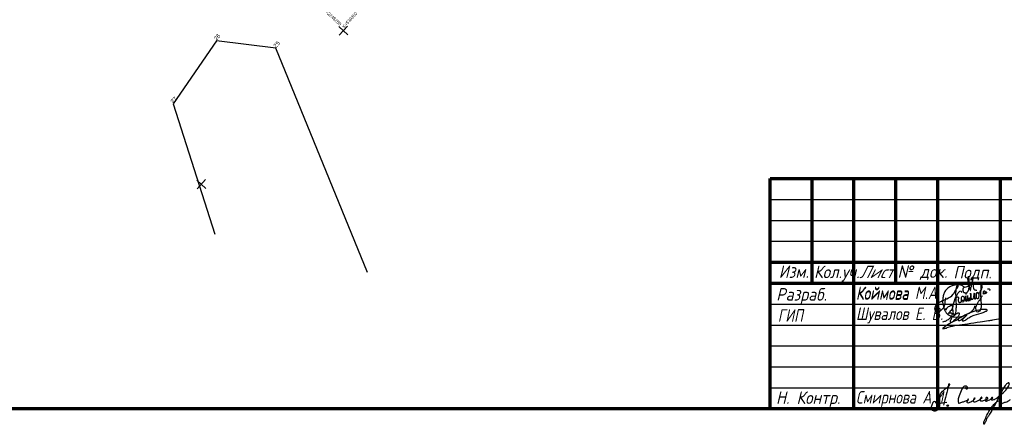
# Model space of a CAD drawing. Header units: millimetres. Extents: x -10 to 1169, y 1 to 1686.
# Tile 112 of 224: x 791 to 1027, y 351 to 448. Entities that reach past the tile are written whole.
import ezdxf

# ---------------------------------------------------------------- set-up
doc = ezdxf.new("R2010")
doc.units = ezdxf.units.MM
for name, color, linetype in [('COORDS', 7, 'Continuous'), ('Листы', 7, 'Continuous'), ('УЧАСТКИ', 7, 'Continuous')]:
    doc.layers.add(name, color=color, linetype=linetype)
doc.layers.add('ЭЛЕКТРИКА', color=1, linetype='Continuous', lineweight=40, plot=False)
doc.styles.get("Standard").update_dxf_attribs({"font": 'arial.ttf'})
doc.styles.add('ГОСТ', font='isocpeui.ttf', dxfattribs={"height": 1.25})

# ---------------------------------------------------------------- blocks, each defined once
blk = doc.blocks.new('A$C14F24BE0')
at = {"lineweight": 30, "true_color": 0x0718b0}
blk.add_hatch(color=164, dxfattribs=at).paths.add_polyline_path([(2.59, -4.28, 1), (2.22, -4.28, 1)])
at = {"color": 164, "lineweight": 30, "true_color": 0x0718b0}
blk.add_line((0.23, -3.77), (2.15, -3.46), dxfattribs=at)
blk.add_circle((2.41, -4.28), 0.188, dxfattribs=at)
for points, knots in [([(-0.49, -3.72), (-0.4, -3.67), (-0.51, -3.26), (-1.23, -3.39), (-1.36, -4.15), (-1.69, -4.88), (-1.23, -5.5), (-0.44, -5.64), (0.2, -5.09), (0.57, -4.33), (0.54, -3.38), (0.5, -2.43), (0.63, -1.37), (1.37, -0.6), (2.2, 0.02), (2.73, 0.41), (2.92, 0.9), (2.57, 0.9), (2.59, 0.63), (2.47, 0.2), (2.22, -1.02), (1.82, -2.53), (1.51, -3.77), (1.4, -4.2)], [0, 0, 0, 0, 0.31279, 0.75166, 1.67129, 2.412495, 2.97956, 3.712448, 4.564632, 5.298338, 6.207276, 7.322922, 8.192226, 9.305227, 10.401145, 11.26622, 11.411446, 11.655096, 11.818609, 12.118108, 13.018743, 15.498507, 16.84405, 16.84405, 16.84405, 16.84405]), ([(6.77, 0.11), (6.76, 0.07), (6.73, -0.05), (6.74, -0.26), (6.95, -0.27), (7.15, -0.16), (7.12, 0.17), (6.85, 0.42), (6.2, 0.43), (5.61, -0.6), (5.24, -1.66), (4.83, -2.72), (4.92, -3.26), (4.94, -3.78), (5.56, -3.51), (6.12, -3.4), (6.78, -3.01), (7.25, -2.99), (7.43, -2.78), (7.27, -2.69), (7.14, -2.97), (7.03, -3.16), (6.94, -3.44), (7.19, -3.67), (7.69, -3.49), (8.14, -3.24), (8.59, -3), (8.8, -2.75), (8.98, -2.54), (8.76, -2.33), (8.62, -2.69), (8.51, -2.93), (8.48, -3.28), (8.82, -3.47), (9.28, -3.21), (9.87, -2.98), (10.27, -2.66), (10.67, -2.44), (10.51, -2.17), (10.3, -2.43), (10.18, -2.64), (10.03, -3.05), (10.56, -3.26), (11.12, -2.88), (11.7, -2.84), (12.08, -2.51), (11.85, -2.28), (11.43, -2.32), (11.57, -2.76), (11.34, -3.01), (11.54, -3.26), (11.93, -3), (12.42, -2.95), (12.75, -2.65), (13.32, -2.45), (12.88, -2.21), (12.76, -2.54), (12.68, -2.85), (13.05, -2.97), (13.47, -2.83), (14.22, -2.43), (15.07, -1.68), (16.11, -0.82), (16.75, 0.01), (17.11, 0.62), (17.14, 0.97), (16.98, 1.19), (16.59, 1.05), (16.17, 0.62), (15.66, -0.17), (15.12, -1.23), (14.28, -2.85), (13.34, -4.76), (12.36, -6.43), (11.67, -7.42), (11.47, -8.1), (11.25, -8.39), (11.12, -8.81), (10.9, -8.35), (11.33, -7.66), (11.76, -6.37), (12.54, -5.08), (13.32, -4.13), (13.8, -3.57), (14.22, -3.31), (14.52, -3.13), (14.9, -3.14), (14.87, -3.51), (14.86, -3.73), (14.92, -4.17), (15.59, -3.55), (16.14, -3.46), (16.83, -3.22), (17.2, -2.96), (17.39, -2.82)], [0, 0, 0, 0, 0.153221, 0.357613, 0.493352, 0.692414, 0.989555, 1.291204, 1.742475, 2.730709, 4.388355, 5.38085, 5.890004, 6.210585, 6.551316, 7.411083, 8.194482, 8.718166, 8.790248, 8.89267, 9.06287, 9.519825, 9.702443, 9.829766, 10.435215, 11.015499, 11.49759, 11.887822, 12.060708, 12.208429, 12.520036, 12.814383, 13.166868, 13.362181, 13.847388, 14.598378, 15.26698, 15.529718, 15.699557, 15.900859, 16.243469, 16.632814, 16.858518, 17.69493, 18.466617, 18.679008, 18.929614, 19.198499, 19.673231, 19.908465, 20.088794, 20.397375, 21.067588, 21.542627, 21.930537, 22.170782, 22.471297, 22.757892, 23.004436, 23.42, 24.091694, 25.523516, 26.827085, 28.102709, 28.675735, 28.89724, 29.125716, 29.34922, 29.98644, 30.948008, 32.136516, 33.563641, 36.408284, 38.532782, 39.355909, 40.072242, 40.473339, 40.729918, 40.841553, 41.667047, 43.020408, 44.981349, 46.112506, 46.72121, 47.181361, 47.566749, 47.800475, 48.112253, 48.4229, 48.579857, 49.244021, 49.968175, 50.605834, 51.320527, 51.320527, 51.320527, 51.320527]), ([(18.13, -2.16), (18.35, -2.03), (18.77, -1.77), (19.66, -1.46), (20.3, -1.14), (20.76, -1.14)], [0, 0, 0, 0, 0.757468, 1.46659, 2.831229, 2.831229, 2.831229, 2.831229])]:
    blk.add_open_spline(points, degree=3, knots=knots, dxfattribs=at)
blk = doc.blocks.new('A$C6218632A')
at = {"layer": 'ЭЛЕКТРИКА', "color": 0, "linetype": 'ByBlock', "lineweight": -2}
for points, knots in [([(6.36, 3.64), (6.34, 3.61), (6.28, 3.54), (6.16, 3.41), (6.14, 3.21), (6.16, 3.02), (6.19, 2.84), (6.24, 2.65), (6.37, 2.43), (6.71, 2.39), (7.05, 2.4), (7.35, 2.66), (7.5, 2.98), (7.6, 3.33), (7.64, 3.67), (7.53, 4.01), (7.52, 4.42), (7.42, 4.86), (7.43, 5.36), (7.26, 5.84), (7.5, 6.11), (7.44, 6.63), (7.64, 4.98), (7.6, 4.73), (7.91, 2.4), (8.05, 3.51), (8.26, 3.99), (8.4, 4.82), (8.52, 5.24), (8.71, 6.31), (8.16, 5.75), (8.51, 4.78), (8.64, 3.91), (8.69, 3.09), (9.18, 3.04), (9.46, 3.01)], [0, 0, 0, 0, 0.118708, 0.283153, 0.508507, 0.683718, 0.861871, 1.055389, 1.281684, 1.56958, 1.999735, 2.263254, 2.727804, 3.03837, 3.345159, 3.748428, 4.084118, 4.590028, 5.05489, 5.630673, 5.896078, 6.1185, 6.753042, 8.372403, 9.622969, 10.077373, 10.810653, 11.454077, 12.34475, 12.956405, 13.008846, 14.522349, 15.372925, 15.922063, 16.654094, 16.654094, 16.654094, 16.654094]), ([(2.03, 1.19), (1.96, 0.79), (1.79, -0.15), (1.58, -1.6), (-0.41, -2.66), (-0.69, -0.61), (0.77, 0.34), (2.4, 0.98), (3.94, 1.79), (4.45, 3.16), (5.1, 3.81), (4.95, 5.05), (4.52, 3.61), (4.41, 2.82), (4.43, 1.47), (4.48, 0.22), (4.56, -0.86), (4.46, -1.72), (4.48, -2.22), (4.21, -3.13), (3.84, -2.45), (3.84, -2.02), (3.7, -1.52), (3.72, -1.12), (3.75, -0.73), (3.85, -0.37), (4.03, 0.02), (4.13, 0.57), (4.43, 1.21), (4.73, 1.96), (5.09, 2.46), (5.66, 3.08), (5.82, 2.66), (5.9, 2.46)], [0, 0, 0, 0, 1.216621, 2.86, 4.494114, 5.503199, 7.547548, 9.093933, 10.97122, 12.45814, 13.183829, 13.892107, 14.667871, 15.870181, 16.997792, 18.479138, 19.702196, 20.248434, 20.972138, 21.575858, 21.938568, 22.632065, 23.04127, 23.45184, 23.813692, 24.214111, 24.564576, 25.103265, 25.878183, 26.701555, 27.423218, 27.986195, 28.483433, 28.483433, 28.483433, 28.483433]), ([(8.16, 4.33), (8, 4.25), (7.65, 4.05), (7.15, 3.91), (6.71, 3.58), (6.42, 3.82), (6.21, 3.94), (6.02, 4.08), (5.8, 4.17), (5.49, 4.3), (5.08, 4.34), (4.41, 4.28), (3.53, 4.09), (2.59, 3.54), (1.83, 2.81), (1.47, 1.87), (1.34, 1), (1.26, 0.15), (1.42, -0.55), (1.57, -1.22), (1.78, -1.85), (2.15, -2.39), (2.78, -2.99), (3.86, -3.41), (5.13, -3.47), (6.45, -3.13), (7.63, -2.51), (8.77, -1.75), (8.97, -0.99), (9.04, -0.7)], [0, 0, 0, 0, 0.550224, 1.191183, 1.622114, 1.939836, 2.19685, 2.348396, 2.641954, 2.905273, 3.358709, 3.86517, 4.910957, 6.036244, 7.099431, 7.97607, 9.014585, 9.751213, 10.50375, 11.158115, 11.811474, 12.458613, 13.119138, 14.38981, 15.828036, 16.881878, 18.42347, 19.87406, 20.731176, 20.731176, 20.731176, 20.731176]), ([(6.92, 1.97), (6.93, 2), (6.94, 2.08), (6.94, 2.18), (6.94, 2.3), (7.02, 2.37), (7.08, 2.35), (7.1, 2.34)], [0, 0, 0, 0, 0.0785862, 0.242986, 0.3060295, 0.4223142, 0.4868299, 0.4868299, 0.4868299, 0.4868299]), ([(7.71, 0.86), (7.75, 0.84), (7.82, 0.79), (7.83, 0.91), (7.84, 0.98), (7.79, 1.05), (7.74, 1.12), (7.63, 1.12), (7.56, 1.01), (7.58, 0.9), (7.55, 0.74), (7.65, 0.64), (7.76, 0.57), (7.89, 0.55), (7.97, 0.68), (8.04, 0.8), (8.07, 0.93), (8.06, 1.12), (8.07, 1.31), (8.05, 1.55), (8.06, 1.74), (8.02, 1.97), (7.98, 2.64), (8.05, 1.82), (8.05, 1.56), (8.06, 1.4), (8.06, 1.25), (8.09, 1.08), (8.16, 0.96), (8.24, 0.87), (8.41, 0.73), (8.66, 1.02), (8.74, 1.31), (8.81, 1.66), (8.83, 1.91), (8.8, 2.49), (8.83, 2.13), (8.81, 1.94), (8.82, 1.71), (8.84, 1.49), (8.84, 1.3), (8.88, 1.14), (8.89, 0.94), (9.05, 0.95), (9.22, 0.91), (9.34, 1.26), (9.3, 1.56), (9.33, 1.91), (9.25, 2.22), (9.53, 2.52), (9.74, 2.42), (9.86, 2.22), (9.84, 2.55), (9.43, 2.47), (9.3, 2.21), (9.32, 1.94), (9.31, 1.64), (9.29, 1.34), (9.45, 1.13), (9.65, 0.94), (9.89, 1.1), (9.96, 1.27), (10, 1.46), (10.05, 1.69), (10.02, 1.94), (9.99, 2.1), (9.95, 2.24), (9.86, 2.28), (9.77, 2.42), (9.75, 2.27), (9.82, 2.18), (9.96, 2.21), (10.05, 2.3), (10.2, 2.36), (10.24, 2.54), (10.34, 2.72), (10.37, 2.88), (10.43, 3.06), (10.55, 3.18), (10.7, 3.38), (10.77, 3.68), (10.91, 4.06), (10.44, 4.38), (10.43, 4.01), (10.4, 3.75), (10.44, 3.42), (10.44, 3.11), (10.39, 2.78), (10.41, 2.45), (10.36, 2.08), (10.35, 1.73), (10.41, 1.41), (10.41, 1.11), (10.43, 0.84), (10.45, 0.53), (10.47, 0.23), (10.52, -0.13), (10.53, -0.51), (10.52, -0.91), (10.46, -1.33), (10.3, -1.78), (10.03, -2.24), (9.44, -2.27), (9.31, -1.82), (9.26, -1.45), (9.27, -1.03), (9.39, -0.66), (9.55, -0.32), (9.7, 0), (9.87, 0.29), (10.08, 0.54), (10.35, 0.81), (10.53, 1.27), (10.74, 1.57), (10.86, 1.75)], [0, 0, 0, 0, 0.112047, 0.194924, 0.263254, 0.34956, 0.411074, 0.535381, 0.597512, 0.765688, 0.877502, 1.055198, 1.133063, 1.267261, 1.4052, 1.531064, 1.692114, 1.797318, 2.100324, 2.273725, 2.508879, 2.64738, 3.054804, 3.701914, 3.811019, 3.915461, 4.151835, 4.284388, 4.419739, 4.551836, 4.650087, 5.054369, 5.312583, 5.645619, 6.017608, 6.359419, 6.548212, 6.733226, 7.029984, 7.199114, 7.385571, 7.586763, 7.770319, 7.795181, 8.029342, 8.207128, 8.749797, 8.957039, 9.260919, 9.700134, 9.735704, 9.949679, 10.042887, 10.420575, 10.696721, 10.908513, 11.207826, 11.610088, 11.724501, 12.031879, 12.283874, 12.438323, 12.571216, 12.873349, 13.150563, 13.298389, 13.374297, 13.564905, 13.632381, 13.729137, 13.831553, 13.965102, 14.090678, 14.215073, 14.4204, 14.59231, 14.81698, 14.915667, 15.161749, 15.31149, 15.658681, 16.085535, 16.432665, 16.631066, 16.918543, 17.29932, 17.618537, 17.849443, 18.27685, 18.601425, 18.986076, 19.303314, 19.575951, 19.892478, 20.131507, 20.493425, 20.79769, 21.231918, 21.61385, 22.012982, 22.469598, 23.081108, 23.508948, 23.843257, 24.320163, 24.6876, 25.07669, 25.46302, 25.822922, 26.141993, 26.47151, 26.807894, 27.255978, 27.913388, 27.913388, 27.913388, 27.913388]), ([(11.08, 2.11), (11.07, 2.18), (11.04, 2.32), (11.04, 2.56), (11.09, 2.83), (11.31, 2.87), (11.43, 2.75), (11.39, 2.65), (11.35, 2.44), (11.4, 2.53), (11.48, 2.59), (11.6, 2.66), (11.73, 2.64), (11.77, 2.55), (11.85, 2.47), (11.76, 2.38), (11.72, 2.26), (11.59, 2.22), (11.44, 2.17), (11.3, 2.15), (11.15, 2.14), (11.05, 2.11), (10.95, 2.12), (10.93, 2.06), (10.92, 2.04)], [0, 0, 0, 0, 0.203114, 0.443788, 0.738793, 0.892148, 1.011452, 1.16472, 1.294079, 1.312018, 1.436857, 1.609751, 1.70903, 1.800525, 1.876218, 2.001803, 2.102334, 2.263861, 2.37303, 2.576259, 2.689773, 2.803296, 2.893038, 2.964801, 2.964801, 2.964801, 2.964801]), ([(12.01, 3.3), (12.09, 3.32), (12.27, 3.37), (12.51, 3.28), (12.65, 3.08), (12.58, 2.97), (12.54, 2.91)], [0, 0, 0, 0, 0.2515771, 0.5409778, 0.7122563, 0.9029155, 0.9029155, 0.9029155, 0.9029155]), ([(4.39, 1.12), (4.52, 1.23), (4.69, 1.36), (4.98, 1.42), (5.11, 1.25), (5.09, 1.06), (5.04, 0.85), (5.06, 0.62), (5.07, 0.37), (5.15, 0.16), (5.33, 0.02), (5.56, 0.08), (5.75, 0.29), (5.86, 0.63), (5.79, 1.03), (5.8, 1.43), (6.17, 1.7), (6.46, 1.37), (6.45, 1.02), (6.45, 0.68), (6.45, 0.37), (6.23, 0.16), (6.02, 0.19), (5.83, 0.23), (5.79, 0.38), (5.76, 0.67), (6.23, 0.58), (6.52, 0.71), (6.73, 0.92), (6.82, 1.19), (6.77, 1.89), (6.81, 1.18), (6.74, 0.9), (6.76, 0.65), (6.79, 0.49), (6.87, 0.4), (6.98, 0.42), (7.11, 0.47), (7.14, 0.62), (7.21, 0.76), (7.21, 0.92), (7.23, 1.04), (7.26, 1.16), (7.26, 1.28), (7.26, 1.42), (7.28, 1.55), (7.27, 1.84), (7.25, 1.44), (7.25, 1.28), (7.25, 1.14), (7.25, 1.06), (7.25, 1.02), (7.25, 0.92), (7.25, 0.77), (7.26, 0.6), (7.34, 0.4), (7.48, 0.46), (7.58, 0.51)], [0, 0, 0, 0, 0.496119, 0.651509, 0.822656, 1.020696, 1.200838, 1.472307, 1.717279, 1.943141, 2.143103, 2.330431, 2.592975, 2.945138, 3.372415, 3.787425, 4.112224, 4.44068, 4.834392, 5.149905, 5.488589, 5.712148, 5.972129, 6.113542, 6.213496, 6.399091, 6.854329, 7.154318, 7.39061, 7.684081, 8.129512, 8.574943, 8.892635, 9.134623, 9.310707, 9.363216, 9.47464, 9.604325, 9.737043, 9.890018, 10.084944, 10.197839, 10.275861, 10.434465, 10.583035, 10.68275, 10.860739, 11.113365, 11.317518, 11.465995, 11.521675, 11.558792, 11.595913, 11.809299, 12.006538, 12.119562, 12.375391, 12.375391, 12.375391, 12.375391])]:
    blk.add_open_spline(points, degree=3, knots=knots, dxfattribs=at)
blk = doc.blocks.new('A$C54C13FF2')
at = {"color": 182, "lineweight": 30}
for points, knots in [([(0.77, 4.58), (0.85, 4.6), (0.97, 4.63), (0.84, 4.51), (0.77, 4.57), (0.73, 4.69), (0.97, 4.92), (1.24, 5.15), (1.64, 5.46), (2, 5.53), (2.28, 5.64), (2.47, 5.51), (2.4, 5.19), (2.34, 4.79), (2.03, 4.33), (1.65, 3.98), (1.49, 3.73), (1.35, 3.61), (1.36, 3.71), (1.54, 3.68), (1.74, 3.8), (2.02, 3.79), (2.36, 3.62), (2.13, 3.08), (1.83, 2.54), (1.19, 2.01), (0.55, 1.68), (0.16, 1.58), (0, 1.54)], [0, 0, 0, 0, 0.144816, 0.240176, 0.309233, 0.378382, 0.62109, 1.127388, 1.559392, 2.061245, 2.251565, 2.417324, 2.630671, 3.138748, 3.667492, 4.230133, 4.648637, 4.66273, 4.699155, 4.824553, 5.091414, 5.41419, 5.649534, 6.060514, 6.795844, 7.695243, 8.4424, 8.924507, 8.924507, 8.924507, 8.924507]), ([(4.46, 2.69), (4.36, 2.67), (4.15, 2.63), (3.94, 2.4), (3.72, 2.25), (3.69, 1.98), (3.98, 1.89), (4.39, 2.02), (4.79, 2.5), (5.41, 2.76), (5.52, 3.19), (5.77, 3.2), (5.69, 3.15), (5.62, 3.02), (5.34, 2.83), (5.13, 2.46), (4.79, 2.26), (4.72, 2.04), (4.72, 1.94), (4.72, 1.83), (4.99, 1.89), (5.42, 1.95), (5.94, 2.43), (6.53, 2.75), (7.03, 3.02), (8.05, 3.5), (9.27, 3.56), (10.19, 4.16), (10.59, 4.22), (10.77, 4.6), (9.83, 4.62), (8.98, 4.52), (7.32, 4.08), (5.38, 3.34), (2.85, 1.65), (1.33, 1.17), (-0.01, -0.02), (0.24, 0.08), (0.6, -0.01), (1.77, 0.56), (3.55, 0.82), (6.14, 1.22), (8.66, 1.57), (10.66, 1.92), (12.26, 2.1), (13.17, 2.39), (13.78, 2.39)], [0, 0, 0, 0, 0.29858, 0.633476, 0.902137, 1.086957, 1.289204, 1.656644, 2.346306, 3.125394, 3.508101, 3.561159, 3.602142, 3.683917, 4.04915, 4.522294, 4.980436, 5.13351, 5.206596, 5.277818, 5.41872, 5.815913, 6.767082, 7.340938, 7.85738, 8.447832, 10.736442, 11.336769, 11.705826, 11.87945, 12.357395, 13.547075, 15.135573, 17.179771, 19.933214, 23.650458, 23.701113, 23.773834, 24.156681, 25.108478, 27.209493, 29.784304, 32.857291, 34.888328, 35.860335, 37.68574, 37.68574, 37.68574, 37.68574]), ([(1.99, 2.13), (1.95, 1.94), (2.28, 2.95), (2.8, 3.1), (3.26, 3.59), (3.83, 3.87), (4.1, 3.39), (3.56, 2.77), (3.09, 2.21), (2.55, 1.78), (2.3, 1.51), (1.96, 1.44), (1.84, 1.8), (1.99, 2.04), (2.02, 2.22), (2.04, 2.28)], [0, 0, 0, 0, 0.580362, 1.313295, 2.149647, 2.566363, 2.821987, 3.502335, 4.656923, 5.1745, 5.551264, 5.7689, 6.051946, 6.413741, 6.602979, 6.602979, 6.602979, 6.602979])]:
    blk.add_open_spline(points, degree=3, knots=knots, dxfattribs=at)

msp = doc.modelspace()

# ---------------------------------------------------------------- linework, layer by layer
at = {"layer": 'COORDS', "lineweight": -2}
for p, q in [((869.80528, 444.36308), (867.60192, 446.39905)), ((867.68561, 444.27938), (869.72159, 446.48275)), ((835.87238, 407.64036), (833.66901, 409.67633)), ((833.75271, 407.55666), (835.78868, 409.76003))]:
    msp.add_line(p, q, dxfattribs=at)
at = {"layer": 'Листы', "color": 0, "linetype": 'Continuous', "lineweight": 70}
for p, q in [((970.72418, 410.00582), (1155.72418, 410.00582)), ((970.72418, 355.00582), (970.72418, 410.00582)), ((980.72418, 385.00582), (980.72418, 410.00582)), ((990.72418, 355.00582), (990.72418, 410.00582)), ((1000.72418, 385.00582), (1000.72418, 410.00582)), ((1010.72418, 355.00582), (1010.72418, 410.00582)), ((1025.72418, 355.00582), (1025.72418, 410.00582)), ((970.72418, 390.00582), (1035.72418, 390.00582)), ((970.72418, 385.00582), (1155.72418, 385.00582)), ((970.72418, 355.00582), (1155.72418, 355.00582))]:
    msp.add_line(p, q, dxfattribs=at)
at = {"layer": 'Листы', "color": 0}
for p, q in [((970.72418, 405.00582), (1035.72418, 405.00582)), ((970.72418, 400.00582), (1035.72418, 400.00582)), ((1035.72418, 395.00582), (970.72418, 395.0017)), ((970.72418, 380.00582), (1035.72418, 380.00582)), ((970.72418, 375.00582), (1035.72418, 375.00582)), ((970.72418, 370.00582), (1035.72418, 370.00582)), ((970.72418, 365.00582), (1035.72418, 365.00582)), ((970.72418, 360.00582), (1035.72418, 360.00582))]:
    msp.add_line(p, q, dxfattribs=at)
at = {"layer": 'Листы', "lineweight": 70, "ltscale": 200}
msp.add_lwpolyline([(1155.72418, 640.88588), (190.70556, 640.88588), (190.70556, 355.00582), (1155.72418, 355.00582)], close=True, dxfattribs=at)
at = {"layer": 'УЧАСТКИ', "color": 6, "linetype": 'Continuous', "lineweight": -2}
for p, q in [((838.36455, 442.91643), (828.01813, 427.87354)), ((852.60754, 441.17892), (838.36455, 442.91643)), ((874.46694, 387.59484), (852.60754, 441.17892)), ((828.01813, 427.87354), (837.97339, 396.72631))]:
    msp.add_line(p, q, dxfattribs=at)

# ---------------------------------------------------------------- block references
at = {"layer": 'Листы', "color": 0, "linetype": 'ByBlock', "lineweight": -2}
msp.add_blockref('A$C6218632A', (1010.58879, 380.31805), dxfattribs=at)
at = {"layer": 'Листы', "color": 0}
for name, p in [('A$C54C13FF2', (1011.89219, 374.13363)), ('A$C14F24BE0', (1010.72418, 360.00582))]:
    msp.add_blockref(name, p, dxfattribs=at)

# ---------------------------------------------------------------- texts
at = {"layer": 'COORDS', "lineweight": -2}
for s, rotation, p in [('Y=2245250', 317.2611301, (863.85088, 450.20551)), ('X=539350', 47.2611301, (868.85931, 445.91796))]:
    msp.add_text(s, height=0.75, rotation=rotation, dxfattribs=at).set_placement(p)
at = {"layer": 'Листы', "color": 0, "lineweight": -3, "style": 'ГОСТ'}
for s, width, p in [('Изм.  ', 0.9, (972.76285, 386.2662)), ('Кол.уч.  ', 0.9, (981.1868, 386.20274)), ('№ док.  ', 0.9, (1001.14621, 386.2662)), ('Подп.', 0.9, (1014.47625, 386.1162)), ('Разраб.', 0.9, (972.15494, 380.83467)), ('Коймова', 0.8, (991.20596, 381.01315)), ('Коймова М.А.', 0.8, (991.21428, 381.18769)), ('Шувалов Е. В. ', 0.8, (991.21428, 376.18769)), ('ГИП', 0.8, (972.52478, 375.78484)), ('Н. Контр.', 0.9, (972.09262, 356.13311)), ('Смирнова А.И.', 0.8, (991.21277, 356.22297))]:
    msp.add_text(s, height=3, dxfattribs=dict(at, width=width)).set_placement(p)
at = {"layer": 'Листы', "color": 0, "lineweight": -3, "style": 'ГОСТ', "oblique": 15, "width": 0.9}
msp.add_text('Лист ', height=3, dxfattribs=at).set_placement((991.9373, 386.20274))
at = {"layer": 'УЧАСТКИ', "color": 6, "lineweight": -2}
for s, p in [('26', (838.36455, 442.91643)), ('25', (852.60754, 441.17892)), ('27', (828.01813, 427.87354))]:
    msp.add_text(s, height=1, rotation=47.2611301, dxfattribs=at).set_placement(p)

doc.saveas('drawing.dxf')
